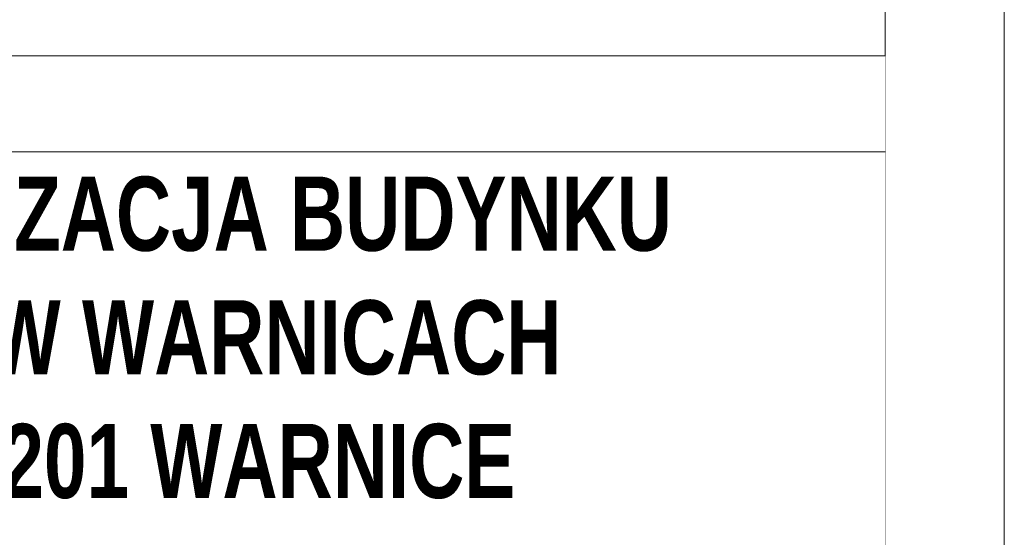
# Model space of a CAD drawing. Header units: millimetres. Extents: x 8949 to 18258, y -1077 to 30686.
# Tile 66 of 89: x 15236 to 15442, y 21572 to 21680. Entities that reach past the tile are written whole.
import ezdxf

# ---------------------------------------------------------------- set-up
doc = ezdxf.new("R2010")
doc.units = ezdxf.units.MM
doc.set_wipeout_variables(frame=1)
doc.layers.add('0A_TABELKA', color=7, linetype='Continuous', lineweight=0)
doc.layers.add('0Z_OPISY', color=7, linetype='Continuous', lineweight=9)
doc.styles.add('Arial', font='arial.ttf')

msp = doc.modelspace()

# ---------------------------------------------------------------- linework, layer by layer
at = {"layer": '0Z_OPISY'}
for points in [[(12242.45, 20999.24), (15442.45, 20999.24), (15442.45, 23099.24), (12242.45, 23099.24)], [(12267.45, 21024.24), (15417.45, 21024.24), (15417.45, 23074.24), (12267.45, 23074.24)]]:
    msp.add_lwpolyline(points, close=True, dxfattribs=at)

# ---------------------------------------------------------------- next in the draw order: wipeouts: each hides what was drawn before it
msp.add_wipeout([(15095.7, 21024.24), (15095.7, 21672.63), (15417.45, 21672.63), (15417.45, 21024.24)]).dxf.layer = '0A_TABELKA'

# ---------------------------------------------------------------- next in the draw order: linework, layer by layer
at = {"layer": '0A_TABELKA'}
for p, q in [((15095.7, 21672.63), (15417.45, 21672.63)), ((15095.7, 21672.63), (15417.45, 21672.63)), ((15095.7, 21672.63), (15417.45, 21672.63)), ((15095.7, 21672.63), (15417.45, 21672.63)), ((15095.7, 21672.63), (15417.45, 21672.63)), ((15095.7, 21672.63), (15417.45, 21672.63)), ((15095.7, 21652.52), (15417.45, 21652.52)), ((15095.7, 21652.52), (15417.45, 21652.52))]:
    msp.add_line(p, q, dxfattribs=at)
msp.add_lwpolyline([(15095.7, 21796.3), (15417.45, 21796.3), (15417.45, 21672.63), (15095.7, 21672.63)], close=True, dxfattribs=at)

# ---------------------------------------------------------------- next in the draw order: texts
at = {"layer": '0A_TABELKA', "insert": (15100.82, 21647.29), "char_height": 12.65, "width": 393.2745, "attachment_point": 1, "style": 'Arial'}
msp.add_mtext('{\\fArial Narrow|b1|i0|c238|p34;\\H1.23077x;\\W0.9;TERMOMODERNIZACJA BUDYNKU \\PURZĘDU GMINY W WARNICACH \\PWARNICE 66, 74-201 WARNICE}', dxfattribs=at)

doc.saveas('drawing.dxf')
